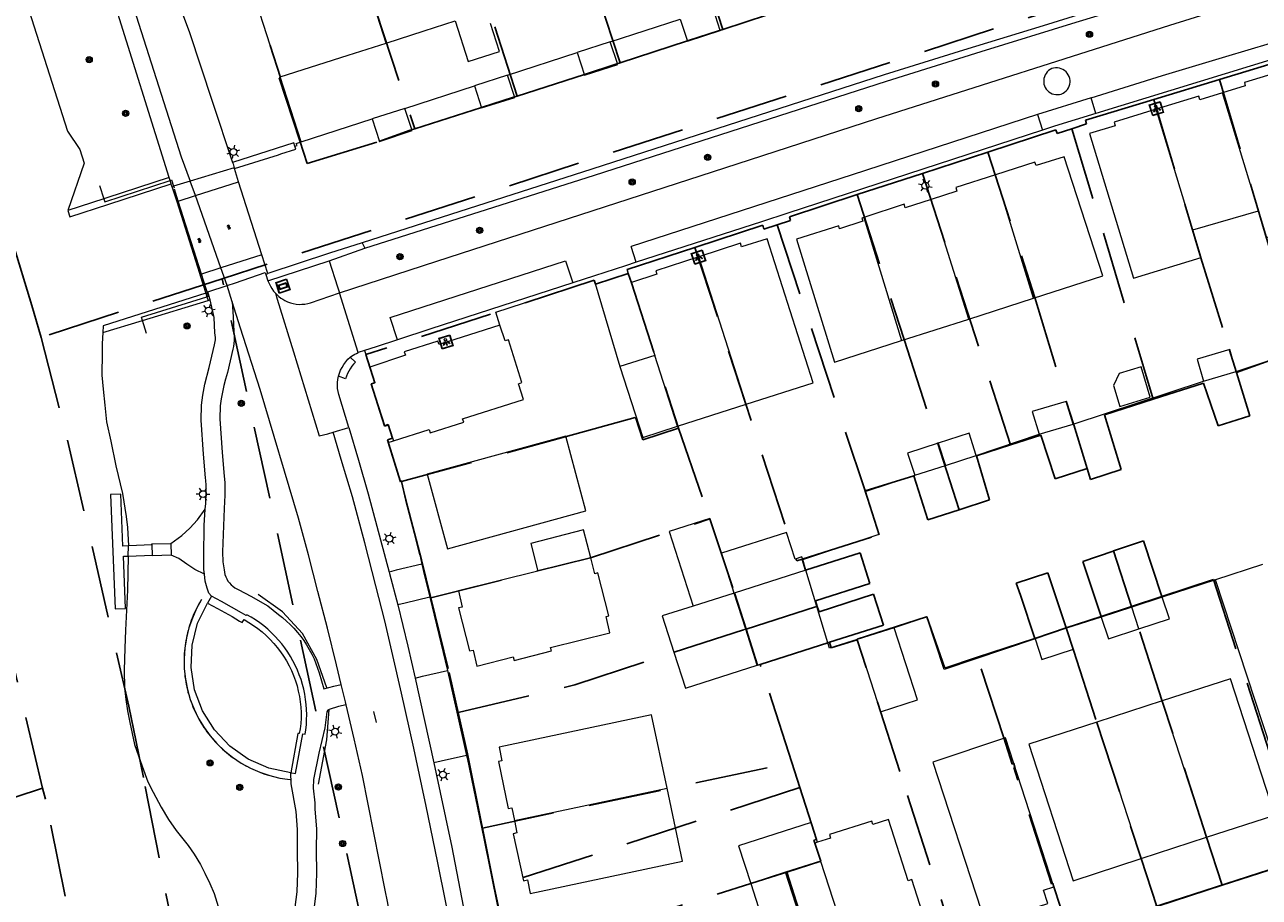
# Model space of a CAD drawing. Header units: metres. Extents: x 89872 to 94585, y 463299 to 469000.
# Tile 154 of 256: x 90883 to 90991, y 465749 to 465826. Entities that reach past the tile are written whole.
import ezdxf
from ezdxf.enums import TextEntityAlignment as Align

# ---------------------------------------------------------------- set-up
doc = ezdxf.new("R2010")
doc.units = ezdxf.units.M
doc.linetypes.add('HIDDEN', pattern=[9.525, 6.35, -3.175])
doc.layers.get('0').update_dxf_attribs({"linetype": 'CONTINUOUS'})
for name, color, linetype, lineweight in [('B-WE-BV-LEUNING-G', 251, 'CONTINUOUS', 13), ('B-WE-GK-BESCHOEIING_DAMWAND-G', 251, 'CONTINUOUS', 13), ('B-WE-GK-KADEMUUR-G', 251, 'CONTINUOUS', 13), ('B-WE-GR-BEPLANTING_CULTUUR-G', 251, 'CONTINUOUS', 13), ('B-WE-GR-BOOM-S', 251, 'CONTINUOUS', 13), ('B-WE-IE-TERREINAFSCHEIDING-G', 251, 'CONTINUOUS', 13), ('B-WE-IE-TERREINAFSCHEIDING_KUNSTMATIG_HEKWERK-G', 251, 'CONTINUOUS', 13), ('B-WE-IE-TERREINAFSCHEIDING_KUNSTMATIG_MUUR-G', 251, 'CONTINUOUS', 13), ('B-WE-KL-ET_LS_OV_LICHTMAST-S', 251, 'CONTINUOUS', 13), ('B-WE-KL-ET_LS_SR_ARMATUUR-G', 251, 'CONTINUOUS', 13), ('B-WE-KL-ET_LS_SR_BORD-S', 251, 'CONTINUOUS', 13), ('B-WE-KW-KUNSTWERK-GV', 251, 'CONTINUOUS', 13), ('B-WE-KW-KUNSTWERK_STEIGER-G', 251, 'CONTINUOUS', 13), ('B-WE-OG-TOPOGRAFIE_BEBOUWING-GV', 251, 'CONTINUOUS', 13), ('B-WE-OG-TOPOGRAFIE_BEBOUWING_LUIFEL-GV', 251, 'CONTINUOUS', 13), ('B-WE-OG-TOPOGRAFIE_HUISNUMMER-T25', 251, 'CONTINUOUS', 13), ('B-WE-OG-TOPOGRAFIE_STRAATNAAM-T18', 251, 'CONTINUOUS', 13), ('B-WE-OG-TOPOGRAFIE_WATER-GV', 251, 'CONTINUOUS', 13), ('B-WE-VH-VERHARDING-GV', 251, 'CONTINUOUS', 13), ('Percelen', 10, 'HIDDEN', 25), ('S_GBKN_SYMBOOL_GV_GROOT_1', 251, 'CONTINUOUS', 13)]:
    doc.layers.add(name, color=color, linetype=linetype, lineweight=lineweight)
doc.styles.get("Standard").update_dxf_attribs({"font": 'isocp.shx'})

# ---------------------------------------------------------------- blocks, each defined once
blk = doc.blocks.new('Q_LICHTMAST')
for points in [[(-0.26, 0.15), (-0.52, 0.3)], [(0, 0.3), (0, 0.6)], [(0.26, 0.15), (0.52, 0.3)], [(-0.26, -0.15), (-0.52, -0.3)], [(0, -0.3), (0, -0.6)], [(0.26, -0.15), (0.52, -0.3)]]:
    blk.add_lwpolyline(points)
blk.add_circle((0, 0), 0.3)
blk = doc.blocks.new('Q_STRAATNAAMBORD')
for points in [[(-0.5, 0.5), (0.5, 0.5), (0.5, -0.5), (-0.5, -0.5)], [(-0.37, 0.22), (0.36, 0.22), (0.36, -0.21), (-0.37, -0.21)]]:
    blk.add_lwpolyline(points, close=True)
for points in [[(-0.44, 0.46), (0.44, 0.46, -0.414214), (0.46, 0.44), (0.46, -0.44, -0.414214), (0.44, -0.46), (-0.44, -0.46, -0.414214), (-0.46, -0.44), (-0.46, 0.44), (-0.46, 0.44), (-0.46, 0.45), (-0.46, 0.45), (-0.46, 0.45), (-0.46, 0.45), (-0.46, 0.45), (-0.46, 0.45), (-0.46, 0.46), (-0.46, 0.46), (-0.46, 0.46), (-0.45, 0.46), (-0.45, 0.46), (-0.45, 0.46), (-0.45, 0.46), (-0.45, 0.46), (-0.45, 0.46), (-0.44, 0.46), (-0.44, 0.46)], [(-0.29, 0.16), (0.28, 0.16, -0.414214), (0.3, 0.14), (0.3, -0.13, -0.414214), (0.28, -0.16), (-0.29, -0.16, -0.414214), (-0.31, -0.13), (-0.31, 0.14), (-0.31, 0.14), (-0.31, 0.14), (-0.31, 0.14), (-0.31, 0.15), (-0.31, 0.15), (-0.31, 0.15), (-0.3, 0.15), (-0.3, 0.15), (-0.3, 0.15), (-0.3, 0.16), (-0.3, 0.16), (-0.3, 0.16), (-0.3, 0.16), (-0.29, 0.16), (-0.29, 0.16), (-0.29, 0.16), (-0.29, 0.16), (-0.29, 0.16)]]:
    blk.add_lwpolyline(points, format="xyb")
blk = doc.blocks.new('Q_LICHTPUNT')
for points in [[(-0.5, 0.5), (0.5, 0.5), (0.5, -0.5), (-0.5, -0.5)], [(-0.46, 0.46), (0.46, 0.46), (0.46, -0.46), (-0.46, -0.46)], [(-0.12, 0.08), (-0.08, 0.05), (-0.26, -0.23), (-0.3, -0.2)], [(-0.03, 0.03), (0.02, 0.03), (0.02, -0.3), (-0.03, -0.3)], [(0.08, 0.05), (0.12, 0.08), (0.29, -0.21), (0.25, -0.24)]]:
    blk.add_lwpolyline(points, close=True)
blk.add_circle((0, 0.21), 0.103)
blk = doc.blocks.new('Q_BOOM')
for radius in [0.27, 0.18, 0.09]:
    blk.add_circle((0, 0), radius)
blk = doc.blocks.new('S_GBKN_SYMBOOL_GV_GROOT')
for points in [[(-0.1875, 0.03125), (-0.09375, 0.09375)], [(-0.1875, -0.0625), (0.0625, 0.09375)], [(-0.1875, 0.09375), (0.125, -0.09375)], [(-0.1875, 0), (-0.03125, -0.09375)], [(-0.125, -0.09375), (0.1875, 0.09375)], [(-0.0625, 0.09375), (0.1875, -0.0625)], [(0.03125, -0.09375), (0.1875, 0)], [(0.09375, 0.09375), (0.1875, 0.03125)]]:
    blk.add_lwpolyline(points)

msp = doc.modelspace()

# ---------------------------------------------------------------- linework, layer by layer
at = {"layer": 'B-WE-BV-LEUNING-G'}
for p, q in [((90889.8, 465811.53), (90890.2, 465810.37)), ((90896.27, 465811.48), (90896.32, 465811.31)), ((90896.68, 465810.17), (90896.35, 465811.2)), ((90898.71, 465803.79), (90896.68, 465810.17)), ((90899.19, 465801.81), (90899.19, 465801.81)), ((90893.92, 465798.6), (90893.57, 465799.75))]:
    msp.add_line(p, q, dxfattribs=at)
for points in [[(90890.2, 465810.37), (90890.29, 465810.1), (90895.98, 465811.96)], [(90895.98, 465811.96), (90896.1, 465812.01), (90896.27, 465811.48)], [(90899.19, 465801.81), (90899.32, 465801.86), (90898.71, 465803.79)], [(90893.57, 465799.75), (90893.49, 465800.04), (90899.19, 465801.81)]]:
    msp.add_lwpolyline(points, dxfattribs=at)
at = {"layer": 'B-WE-GK-BESCHOEIING_DAMWAND-G'}
for p, q in [((90934.4, 465824.08), (90940.53, 465826.06)), ((90925.44, 465821.16), (90931.54, 465823.15)), ((90916.47, 465818.26), (90922.56, 465820.23)), ((90907.42, 465815.35), (90913.61, 465817.34))]:
    msp.add_line(p, q, dxfattribs=at)
at = {"layer": 'B-WE-GK-KADEMUUR-G'}
msp.add_lwpolyline([(91055.09, 465848.77), (91054.36, 465848.42), (91039.37, 465844.68), (91035.03, 465843.58), (91030.7, 465842.46), (91026.38, 465841.32), (91022.05, 465840.16), (91017.74, 465838.98), (91013.43, 465837.78), (91009.12, 465836.56), (91004.83, 465835.32), (91003.86, 465835.03), (91002.89, 465834.75), (91001.93, 465834.46), (91000.96, 465834.17), (91000, 465833.89), (90993.04, 465831.81), (90986.09, 465829.72), (90979.15, 465827.61), (90972.21, 465825.48), (90965.27, 465823.34), (90958.34, 465821.18), (90932.81, 465812.96), (90912.76, 465806.53)], dxfattribs=at)
at = {"layer": 'B-WE-GR-BEPLANTING_CULTUUR-G'}
for points in [[(90912.97, 465806.05), (90933.05, 465812.43), (90958.53, 465820.65), (90966.81, 465823.23), (90975.1, 465825.79), (90983.39, 465828.32), (90991.69, 465830.84), (91000, 465833.33), (91002.55, 465834.09), (91005.1, 465834.85), (91010.01, 465836.24), (91014.93, 465837.6), (91019.86, 465838.95), (91024.79, 465840.27), (91029.73, 465841.57), (91034.67, 465842.84), (91039.62, 465844.09), (91054.3, 465847.99), (91055.25, 465848.22)], [(90883.29, 465828.02), (90883.65, 465826.84), (90887.01, 465816.28), (90888.08, 465814.68), (90888.47, 465813.47), (90887.04, 465809.34)], [(90906.87, 465814.95), (90907.06, 465815.01), (90906.99, 465815.21), (90907.42, 465815.35)], [(90890.1, 465798.69), (90890.03, 465797.71), (90890.03, 465796.93), (90890, 465794.96), (90890.12, 465793.73), (90890.27, 465792.34), (90890.41, 465790.89), (90890.81, 465789.21), (90891.24, 465787.06), (90891.82, 465784.62), (90892.14, 465782.63), (90892.26, 465781.66), (90892.33, 465780.06)], [(90892.3, 465779.17), (90892.25, 465776.18), (90892.09, 465772.69), (90892.02, 465771.14), (90891.97, 465769.22), (90892, 465767.65), (90892.11, 465766.65), (90892.26, 465765.66), (90892.46, 465764.63), (90892.87, 465762.73), (90893.54, 465760.81), (90894.03, 465759.46), (90894.5, 465758.55), (90895.2, 465757.25), (90895.84, 465756.17), (90896.52, 465755.21), (90897.54, 465753.91), (90898.08, 465753.15), (90898.64, 465752.24), (90899.02, 465751.48), (90899.45, 465750.58), (90899.83, 465749.71), (90900.41, 465747.81)]]:
    msp.add_lwpolyline(points, dxfattribs=at)
at = {"layer": 'B-WE-IE-TERREINAFSCHEIDING-G'}
for p, q in [((90907.42, 465815.35), (90905.6, 465821.01)), ((90890.2, 465810.37), (90887.04, 465809.34)), ((90909.87, 465804.96), (90912.97, 465806.05)), ((90912.76, 465806.53), (90912.97, 465806.05)), ((90893.57, 465799.75), (90899.29, 465801.49)), ((90890.1, 465798.69), (90893.57, 465799.75)), ((90899.58, 465775.68), (90899.24, 465775.07)), ((90918.65, 465775.58), (90920.19, 465769.18))]:
    msp.add_line(p, q, dxfattribs=at)
for points in [[(90906.87, 465814.95), (90906.77, 465815.25), (90901.43, 465813.54)], [(90895.89, 465812.24), (90890.44, 465810.45), (90890.2, 465810.37)], [(90906.52, 465760.25), (90904.6, 465760.66), (90902.8, 465761.44), (90901.19, 465762.56), (90899.84, 465763.99), (90898.8, 465765.65), (90898.11, 465767.5), (90897.81, 465769.44), (90897.9, 465771.4), (90898.38, 465773.3), (90899.24, 465775.07)], [(90899.24, 465775.07), (90900.12, 465774.58), (90901.41, 465773.89), (90902.04, 465773.5), (90902.26, 465773.37), (90902.44, 465773.62), (90902.85, 465773.38), (90903.25, 465773.12), (90903.64, 465772.84), (90904.01, 465772.54), (90904.36, 465772.23), (90904.7, 465771.9), (90905.03, 465771.55), (90905.33, 465771.19), (90905.62, 465770.81), (90905.89, 465770.42), (90906.13, 465770.01), (90906.36, 465769.6), (90906.57, 465769.17), (90906.75, 465768.73), (90906.92, 465768.29), (90907.06, 465767.83), (90907.17, 465767.37), (90907.27, 465766.91), (90907.34, 465766.44), (90907.38, 465765.97), (90907.41, 465765.5), (90907.41, 465765.02), (90907.39, 465764.55), (90907.34, 465764.07), (90907.25, 465763.67), (90907.14, 465763.69), (90906.52, 465760.25)], [(90921.86, 465761.76), (90921.91, 465761.54), (90923.38, 465754.5), (90924.6, 465748.45)]]:
    msp.add_lwpolyline(points, dxfattribs=at)
at = {"layer": 'B-WE-IE-TERREINAFSCHEIDING_KUNSTMATIG_HEKWERK-G'}
for p, q in [((90898.28, 465774.59), (90897.92, 465773.76)), ((90898.73, 465775.39), (90898.28, 465774.59)), ((90897.92, 465773.76), (90897.62, 465772.9)), ((90897.62, 465772.9), (90897.4, 465772.02)), ((90897.4, 465772.02), (90897.26, 465771.13)), ((90897.26, 465771.13), (90897.2, 465770.22)), ((90897.2, 465770.22), (90897.21, 465769.31)), ((90897.21, 465769.31), (90897.31, 465768.41)), ((90897.31, 465768.41), (90897.49, 465767.52)), ((90897.49, 465767.52), (90897.74, 465766.65)), ((90897.74, 465766.65), (90898.07, 465765.8)), ((90898.07, 465765.8), (90898.47, 465764.99)), ((90898.47, 465764.99), (90898.94, 465764.21)), ((90898.94, 465764.21), (90899.47, 465763.48)), ((90899.47, 465763.48), (90900.07, 465762.79)), ((90900.07, 465762.79), (90900.73, 465762.17)), ((90900.73, 465762.17), (90901.44, 465761.6)), ((90901.44, 465761.6), (90902.19, 465761.1)), ((90902.19, 465761.1), (90902.99, 465760.66)), ((90902.99, 465760.66), (90903.82, 465760.29)), ((90903.82, 465760.29), (90904.68, 465760)), ((90904.68, 465760), (90905.56, 465759.79)), ((90905.56, 465759.79), (90906.46, 465759.65))]:
    msp.add_line(p, q, dxfattribs=at)
for points in [[(90909.65, 465767.66), (90908.8, 465770.14), (90907.53, 465772.4), (90905.78, 465774.3), (90903.66, 465775.8)], [(90908.93, 465759.26), (90909.65, 465763.11), (90909.86, 465765.77)]]:
    msp.add_lwpolyline(points, dxfattribs=at)
for major_axis, start_param, end_param in [((10.37, 0), 2.678932, 2.76651), ((10.37, 0), 2.591353, 2.678932), ((10.37, 0), 2.76651, 2.854089), ((10.37, 0), 2.854089, 2.941667), ((10.37, 0), 2.941667, 3.029246), ((10.37, 0), 3.116824, 3.204402), ((10.37, 0), 3.029246, 3.116824), ((10.37, 0), 3.204402, 3.291981), ((10.37, 0), 3.291981, 3.379559), ((10.37, 0), 3.379559, 3.467138), ((10.37, 0), 3.467138, 3.554716), ((10.37, 0), 3.554716, 3.642295), ((10.37, 0), 3.642295, 3.729873), ((10.37, 0), 3.729873, 3.817451), ((10.37, 0), 3.817451, 3.90503), ((10.37, 0), 3.90503, 3.992608), ((0, 10.37), 2.421812, 2.50939), ((10.37, 0), 4.080187, 4.167765), ((10.37, 0), 4.167765, 4.255343), ((10.37, 0), 4.255343, 4.342922), ((10.37, 0), 4.342922, 4.4305), ((10.37, 0), 4.4305, 4.518079), ((10.37, 0), 4.518079, 4.605657)]:
    msp.add_ellipse((90907.56, 465769.96), major_axis=major_axis, ratio=1, start_param=start_param, end_param=end_param, dxfattribs=at)
at = {"layer": 'B-WE-IE-TERREINAFSCHEIDING_KUNSTMATIG_MUUR-G'}
msp.add_lwpolyline([(90924.78, 465799.32), (90924.41, 465800.48), (90933.02, 465803.27), (90935.25, 465795.72)], dxfattribs=at)
at = {"layer": 'B-WE-KW-KUNSTWERK-GV'}
for p, q in [((90934.4, 465824.08), (90931.54, 465823.15)), ((90925.44, 465821.16), (90922.56, 465820.23)), ((90916.47, 465818.26), (90913.61, 465817.34)), ((90901.58, 465813.06), (90897.73, 465811.92)), ((90901.6, 465813.01), (90901.58, 465813.06)), ((90901.96, 465811.86), (90901.6, 465813.01)), ((90896.27, 465811.48), (90896.14, 465811.45)), ((90896.14, 465811.45), (90896.56, 465810.14)), ((90897.73, 465811.92), (90896.27, 465811.48)), ((90898.18, 465810.65), (90901.96, 465811.86)), ((90903.98, 465805.46), (90901.96, 465811.86)), ((90896.56, 465810.14), (90896.68, 465810.17)), ((90896.56, 465810.14), (90899.09, 465802.12)), ((90896.68, 465810.17), (90898.18, 465810.65)), ((90903.98, 465805.46), (90900.42, 465804.33)), ((90904.51, 465803.83), (90903.98, 465805.46)), ((90900.42, 465804.33), (90898.71, 465803.79)), ((90901.68, 465803.04), (90904.29, 465803.92)), ((90904.29, 465803.92), (90904.34, 465803.77)), ((90904.34, 465803.77), (90904.51, 465803.83)), ((90900.96, 465802.8), (90901.68, 465803.04)), ((90899.09, 465802.12), (90899.19, 465801.81)), ((90899.09, 465802.12), (90899.19, 465801.81)), ((90899.19, 465801.81), (90899.29, 465801.49)), ((90899.19, 465801.81), (90899.29, 465801.49)), ((90899.29, 465801.49), (90899.47, 465801.55)), ((90894.44, 465779.26), (90894.4, 465780.15))]:
    msp.add_line(p, q, dxfattribs=at)
for points in [[(90898.71, 465803.79), (90898.58, 465803.75), (90899.09, 465802.12)], [(90899.47, 465801.55), (90899.45, 465801.64), (90899.27, 465802.23), (90900.96, 465802.8)]]:
    msp.add_lwpolyline(points, dxfattribs=at)
at = {"layer": 'B-WE-KW-KUNSTWERK_STEIGER-G'}
for p, q in [((90894.4, 465780.15), (90892.33, 465780.06)), ((90892.3, 465779.17), (90894.44, 465779.26))]:
    msp.add_line(p, q, dxfattribs=at)
for points in [[(90940.53, 465826.06), (90941.15, 465824.12), (90944.02, 465825.05), (90943.41, 465826.99)], [(90931.54, 465823.15), (90932.18, 465821.17), (90935.08, 465822.09), (90934.4, 465824.08)], [(90922.56, 465820.23), (90923.17, 465818.31), (90926.08, 465819.2), (90925.44, 465821.16)], [(90913.61, 465817.34), (90914.25, 465815.36), (90917.11, 465816.33), (90916.47, 465818.26)], [(90892.33, 465780.06), (90891.85, 465780.04), (90891.66, 465784.58), (90890.77, 465784.55), (90891.17, 465774.56), (90892.07, 465774.6)], [(90892.07, 465774.6), (90891.9, 465779.15), (90892.3, 465779.17)]]:
    msp.add_lwpolyline(points, dxfattribs=at)
at = {"layer": 'B-WE-OG-TOPOGRAFIE_BEBOUWING-GV'}
for p, q in [((90914.86, 465823.97), (90913.08, 465829.48)), ((90991.04, 465809.31), (90987.9, 465819.61)), ((90985.29, 465807.65), (90982.09, 465818.18)), ((90971.37, 465801.68), (90968.05, 465812.45)), ((90965.73, 465799.87), (90962.44, 465810.3)), ((90985.29, 465807.65), (90991.04, 465809.31)), ((90956.55, 465808.74), (90959.86, 465797.98)), ((90946.29, 465792.42), (90942.16, 465805.3)), ((90965.73, 465799.87), (90971.37, 465801.68)), ((90959.86, 465797.98), (90965.73, 465799.87)), ((90938.31, 465796.68), (90935.25, 465795.72)), ((90940.3, 465790.5), (90938.31, 465796.68)), ((90986.24, 465794.43), (90989.09, 465795.29)), ((90940.3, 465790.5), (90946.29, 465792.42)), ((90971.88, 465789.81), (90974.85, 465790.68)), ((90930.54, 465789.65), (90918.44, 465786.33)), ((90963.06, 465789.03), (90963.69, 465787.09)), ((90963.69, 465787.09), (90966.37, 465787.95)), ((90961.01, 465786.23), (90963.69, 465787.09)), ((90932.71, 465779.02), (90928.08, 465777.86)), ((90952.47, 465774.77), (90951.51, 465777.94)), ((90946.25, 465772.78), (90945.24, 465775.94)), ((90982.62, 465775.59), (90979.97, 465774.72)), ((90952.47, 465774.77), (90946.25, 465772.78)), ((90953.43, 465771.6), (90952.47, 465774.77)), ((90979.97, 465774.72), (90977.29, 465773.84)), ((90980.59, 465772.82), (90979.97, 465774.72)), ((90946.25, 465772.78), (90939.98, 465770.78)), ((90947.26, 465769.63), (90946.25, 465772.78)), ((90959.22, 465772.91), (90955.99, 465771.88)), ((90974.26, 465772.86), (90971.52, 465771.95)), ((90947.26, 465769.63), (90953.43, 465771.6)), ((90982.62, 465766.52), (90976.91, 465764.67)), ((90986.5, 465754.62), (90982.62, 465766.52)), ((90976.91, 465764.67), (90980.79, 465752.76)), ((90926.05, 465756.09), (90939.39, 465758.91)), ((90980.79, 465752.76), (90986.5, 465754.62)), ((90952.79, 465752.54), (90949.73, 465751.56)), ((90952.79, 465752.54), (90954.8, 465746.33)), ((90949.73, 465751.56), (90946.69, 465750.57)), ((90951.74, 465745.35), (90949.73, 465751.56))]:
    msp.add_line(p, q, dxfattribs=at)
for points in [[(90901.93, 465832.41), (90902.3, 465831.23), (90905.6, 465821.01)], [(90914.86, 465823.97), (90918.16, 465825.03), (90920.88, 465825.91)], [(90905.6, 465821.01), (90911.52, 465822.9), (90914.86, 465823.97)], [(90991.04, 465809.31), (90991.74, 465807), (90997.71, 465808.83), (90993.82, 465821.75), (90989.8, 465820.53), (90989.88, 465820.22), (90987.9, 465819.61)], [(90987.9, 465819.61), (90985.92, 465819.01), (90985.82, 465819.32), (90982.09, 465818.18)], [(90982.09, 465818.18), (90978.43, 465817.06), (90978.51, 465816.75), (90976.26, 465816.06), (90980.11, 465803.43), (90986.02, 465805.24), (90985.29, 465807.65)], [(90971.37, 465801.68), (90977.44, 465803.64), (90974.06, 465814.02), (90971.6, 465813.26), (90971.5, 465813.56), (90968.05, 465812.45)], [(90968.05, 465812.45), (90964.6, 465811.34), (90964.69, 465811.03), (90962.44, 465810.3)], [(90962.44, 465810.3), (90960.18, 465809.57), (90960.08, 465809.89), (90956.55, 465808.74)], [(90956.55, 465808.74), (90956.39, 465808.69), (90956.47, 465808.4), (90954.45, 465807.73), (90954.37, 465808.01), (90950.68, 465806.85), (90953.99, 465796.09), (90959.86, 465797.98)], [(90946.29, 465792.42), (90952.15, 465794.31), (90948.11, 465806.87), (90945.88, 465806.17), (90945.78, 465806.48), (90942.16, 465805.3)], [(90942.16, 465805.3), (90938.4, 465804.09), (90938.48, 465803.78), (90936.27, 465803.05), (90938.31, 465796.68)], [(90924.78, 465799.32), (90919.46, 465797.63), (90919.35, 465797.93), (90916.43, 465797), (90916.53, 465796.7), (90913.42, 465795.67)], [(90915.48, 465789.24), (90918.6, 465790.23), (90918.7, 465789.92), (90921.62, 465790.85), (90921.51, 465791.16), (90926.84, 465792.85), (90926.39, 465794.22), (90926.7, 465794.32), (90925.54, 465798.05), (90925.23, 465797.95), (90924.78, 465799.32)], [(90989.09, 465795.29), (90988.52, 465797.2), (90985.67, 465796.35), (90986.24, 465794.43)], [(90913.42, 465795.67), (90913.86, 465794.3), (90913.72, 465794.26), (90913.55, 465794.2), (90914.73, 465790.52), (90915.03, 465790.61), (90915.48, 465789.24)], [(90935.25, 465795.72), (90937.25, 465789.52), (90940.3, 465790.5)], [(90978.37, 465794.06), (90978.92, 465792.24), (90981.58, 465793.05), (90980.77, 465795.7), (90978.86, 465795.12), (90978.37, 465794.06)], [(90974.85, 465790.68), (90974.22, 465792.67), (90971.25, 465791.79), (90971.88, 465789.81)], [(90918.44, 465786.33), (90920.21, 465779.81), (90932.28, 465783.11), (90930.54, 465789.65)], [(90966.37, 465787.95), (90965.75, 465789.89), (90963.06, 465789.03)], [(90963.06, 465789.03), (90960.39, 465788.16), (90961.01, 465786.23)], [(90932.71, 465779.02), (90932.08, 465781.45), (90927.49, 465780.27), (90928.08, 465777.86)], [(90928.08, 465777.86), (90921.15, 465776.13), (90921.48, 465774.72), (90921.17, 465774.64), (90922.12, 465770.89), (90922.43, 465770.96), (90922.76, 465769.57), (90925.94, 465770.36), (90926.03, 465770.06), (90929.28, 465770.89), (90929.2, 465771.19), (90934.38, 465772.48), (90934.06, 465773.9), (90934.29, 465773.96), (90933.34, 465777.7), (90933.06, 465777.63), (90932.71, 465779.02)], [(90980.59, 465772.82), (90983.26, 465773.7), (90982.62, 465775.59)], [(90941.65, 465774.8), (90938.96, 465773.94), (90939.98, 465770.78)], [(90977.29, 465773.84), (90977.93, 465771.95), (90980.59, 465772.82)], [(90955.99, 465771.88), (90958.03, 465765.56), (90961.26, 465766.62), (90959.22, 465772.91)], [(90971.52, 465771.95), (90972.12, 465770.15), (90974.86, 465771.05), (90974.26, 465772.86)], [(90939.98, 465770.78), (90940.99, 465767.63), (90947.26, 465769.63)], [(90986.5, 465754.62), (90992.46, 465756.56), (90988.59, 465768.45), (90982.62, 465766.52)], [(90939.39, 465758.91), (90938.03, 465765.31), (90924.7, 465762.49), (90924.96, 465761.29), (90924.65, 465761.22), (90925.5, 465757.13), (90925.83, 465757.2), (90926.05, 465756.09)], [(90976.91, 465764.67), (90970.97, 465762.74), (90974.85, 465750.82), (90980.79, 465752.76)], [(90962.6, 465761.16), (90966.8, 465748.25), (90967.72, 465748.5), (90968.1, 465747.38), (90972.64, 465748.84), (90972.25, 465749.99), (90973.15, 465750.28), (90968.92, 465763.29), (90962.6, 465761.16)], [(90926.05, 465756.09), (90926.27, 465754.99), (90925.93, 465754.92), (90926.85, 465750.82), (90927.18, 465750.89), (90927.43, 465749.7), (90940.74, 465752.52), (90939.39, 465758.91)], [(90954.8, 465746.33), (90955.96, 465742.75), (90957.33, 465743.18), (90957.44, 465742.87), (90961.11, 465744.05), (90961.02, 465744.36), (90962.39, 465744.81), (90961.4, 465747.92), (90961.7, 465748.03), (90960.75, 465750.92), (90960.43, 465750.82), (90958.73, 465756.16), (90957.36, 465755.72), (90957.26, 465756.03), (90953.56, 465754.86), (90953.66, 465754.54), (90952.52, 465754.18)], [(90952.52, 465754.18), (90951.96, 465755.91), (90945.63, 465753.87), (90946.69, 465750.57)], [(90952.52, 465754.18), (90952.29, 465754.1), (90952.79, 465752.54)], [(90946.69, 465750.57), (90948.67, 465744.38), (90951.74, 465745.35)]]:
    msp.add_lwpolyline(points, dxfattribs=at)
at = {"layer": 'B-WE-OG-TOPOGRAFIE_BEBOUWING_LUIFEL-GV'}
for p, q in [((90945.24, 465775.94), (90944.13, 465779.41)), ((90951.51, 465777.94), (90951.23, 465778.87)), ((90951.51, 465777.94), (90945.24, 465775.94)), ((90945.24, 465775.94), (90941.65, 465774.8))]:
    msp.add_line(p, q, dxfattribs=at)
for points in [[(90920.88, 465825.91), (90922.02, 465822.35), (90924.73, 465823.23), (90923.96, 465825.66)], [(90944.13, 465779.41), (90943.1, 465782.46), (90939.57, 465781.32), (90941.65, 465774.8)], [(90951.23, 465778.87), (90951.14, 465779.1), (90950.56, 465778.91), (90949.82, 465781.22), (90944.13, 465779.41)]]:
    msp.add_lwpolyline(points, dxfattribs=at)
at = {"layer": 'B-WE-OG-TOPOGRAFIE_STRAATNAAM-T18'}
msp.add_line((90913.74, 465765.6), (90913.97, 465764.63), dxfattribs=at)
at = {"layer": 'B-WE-OG-TOPOGRAFIE_WATER-GV'}
for p, q in [((90896.14, 465811.45), (90896.07, 465811.66)), ((90887.04, 465809.34), (90887.22, 465808.79)), ((90899.09, 465802.12), (90890.13, 465799.28)), ((90890.13, 465799.28), (90890.1, 465798.69)), ((90892.3, 465779.17), (90892.33, 465780.06))]:
    msp.add_line(p, q, dxfattribs=at)
for points in [[(90901.6, 465813.01), (90905.44, 465814.22), (90905.66, 465814.29), (90906.95, 465814.7), (90906.87, 465814.95)], [(90887.22, 465808.79), (90890.63, 465809.89), (90896.07, 465811.66)], [(90912.76, 465806.53), (90909.89, 465805.61), (90904.51, 465803.83)]]:
    msp.add_lwpolyline(points, dxfattribs=at)
at = {"layer": 'B-WE-VH-VERHARDING-GV'}
for p, q in [((90895.89, 465812.24), (90890.33, 465830.03)), ((90992.49, 465822.62), (90976.83, 465817.81)), ((90976.41, 465819.19), (90971.73, 465817.74)), ((90976.83, 465817.81), (90976.41, 465819.19)), ((90971.73, 465817.74), (90972.17, 465816.36)), ((90895.98, 465811.96), (90895.89, 465812.24)), ((90896.07, 465811.66), (90895.98, 465811.96)), ((90898.18, 465810.65), (90897.73, 465811.92)), ((90900.42, 465804.33), (90898.18, 465810.65)), ((90936.68, 465804.82), (90936.23, 465806.19)), ((90904.52, 465803.21), (90909.87, 465804.96)), ((90900.96, 465802.8), (90900.42, 465804.33)), ((90904.34, 465803.77), (90904.52, 465803.21)), ((90901.41, 465801.36), (90900.96, 465802.8)), ((90912.41, 465796.94), (90910.78, 465802.16)), ((90912.96, 465797.13), (90912.41, 465796.94)), ((90912.96, 465797.13), (90913.42, 465795.67)), ((90989.09, 465795.29), (90992.05, 465796.27)), ((90974.85, 465790.68), (90986.24, 465794.43)), ((90908.98, 465789.68), (90909.74, 465789.84)), ((90909.74, 465789.84), (90910.22, 465789.99)), ((90910.22, 465789.99), (90911.58, 465790.39)), ((90966.37, 465787.95), (90971.88, 465789.81)), ((90896.03, 465780.27), (90896.07, 465779.26)), ((90917.78, 465779.28), (90917.97, 465778.46)), ((90991.39, 465778.42), (90987.28, 465777.09)), ((90987.28, 465777.09), (90982.62, 465775.59)), ((90994.8, 465754.14), (90987.28, 465777.09)), ((90977.29, 465773.84), (90974.26, 465772.86)), ((90917.37, 465768.52), (90919.02, 465761.11))]:
    msp.add_line(p, q, dxfattribs=at)
for points in [[(90910.78, 465802.16), (90919.27, 465804.92), (90944.43, 465813.08), (90957.69, 465817.39), (90983.3, 465825.53), (90986.84, 465826.62), (90990, 465827.57), (90994.84, 465829.04), (91000.92, 465830.79), (91006.92, 465832.5), (91016.99, 465835.38), (91020.83, 465836.48), (91032.63, 465839.6), (91036.48, 465840.63), (91040.81, 465841.74), (91054.82, 465845.29), (91058.74, 465846.04)], [(90891.7, 465830.48), (90896.95, 465814.04), (90897.73, 465811.92)], [(90895.49, 465830.77), (90897.66, 465824.89), (90899.65, 465818.88), (90901.43, 465813.54)], [(90976.41, 465819.19), (90982.65, 465821.13), (90988.19, 465822.8), (90992.08, 465823.95)], [(90972.98, 465821.74), (90972.83, 465821.66), (90972.7, 465821.57), (90972.58, 465821.45), (90972.48, 465821.32), (90972.39, 465821.18), (90972.33, 465821.03), (90972.29, 465820.87), (90972.27, 465820.71), (90972.27, 465820.55), (90972.29, 465820.39), (90972.34, 465820.23), (90972.41, 465820.08), (90972.5, 465819.94), (90972.6, 465819.82), (90972.72, 465819.71), (90972.86, 465819.62), (90973.01, 465819.54), (90973.16, 465819.49), (90973.32, 465819.46), (90973.49, 465819.46), (90973.65, 465819.47), (90973.81, 465819.51), (90973.96, 465819.58), (90974.1, 465819.67), (90974.23, 465819.78), (90974.34, 465819.91), (90974.43, 465820.06), (90974.5, 465820.21), (90974.54, 465820.37), (90974.57, 465820.54), (90974.57, 465820.71), (90974.54, 465820.87), (90974.49, 465821.04), (90974.42, 465821.19), (90974.33, 465821.33), (90974.22, 465821.46), (90974.1, 465821.57), (90973.95, 465821.66), (90973.8, 465821.73), (90973.64, 465821.78), (90973.47, 465821.8), (90973.3, 465821.81), (90973.14, 465821.78), (90972.98, 465821.74)], [(90971.73, 465817.74), (90955.53, 465812.46), (90936.23, 465806.19)], [(90976.83, 465817.81), (90973.2, 465816.7), (90972.17, 465816.36)], [(90972.17, 465816.36), (90949.92, 465809.12), (90947.63, 465808.37), (90936.68, 465804.82)], [(90901.43, 465813.54), (90901.47, 465813.41), (90901.58, 465813.06)], [(90909.87, 465804.96), (90910.61, 465802.67), (90910.78, 465802.16)], [(90915.83, 465798.06), (90915.2, 465800.01), (90930.52, 465804.96), (90931.15, 465803.02)], [(90936.68, 465804.82), (90935.75, 465804.52), (90933.05, 465803.64), (90931.15, 465803.02)], [(90904.52, 465803.21), (90904.62, 465802.97), (90904.73, 465802.74), (90904.86, 465802.52), (90905.01, 465802.31), (90905.17, 465802.12)], [(90931.15, 465803.02), (90918.75, 465799), (90915.83, 465798.06)], [(90899.05, 465783.27), (90899.09, 465783.75), (90899.1, 465784.02), (90899.12, 465784.44), (90899.12, 465784.8), (90899.12, 465785.36), (90899.1, 465785.76), (90899.08, 465785.99), (90898.88, 465788.06), (90898.68, 465791.03), (90898.72, 465792.36), (90898.83, 465793.22), (90899.02, 465794.19), (90899.4, 465795.63), (90899.86, 465797.61), (90899.93, 465798.06), (90899.93, 465798.25), (90899.92, 465798.46), (90899.89, 465798.67), (90899.83, 465799.99), (90899.47, 465801.55)], [(90905.17, 465802.12), (90905.32, 465801.97), (90905.48, 465801.83), (90905.65, 465801.7), (90905.82, 465801.59), (90906.01, 465801.49), (90906.24, 465801.38), (90906.48, 465801.29), (90906.73, 465801.22), (90906.98, 465801.18), (90907.24, 465801.15), (90907.49, 465801.16), (90907.75, 465801.18), (90908, 465801.22), (90908.25, 465801.29), (90910.78, 465802.16)], [(90905.17, 465802.12), (90905.33, 465801.59), (90906.76, 465796.99), (90908.98, 465789.68)], [(90901.41, 465801.36), (90901.47, 465800.06), (90901.53, 465798.74), (90901.56, 465798.49), (90901.57, 465798.24), (90901.57, 465797.98), (90901.55, 465797.73), (90901.51, 465797.48), (90901.46, 465797.24), (90900.98, 465795.2), (90900.82, 465794.63), (90900.67, 465794.05), (90900.55, 465793.47), (90900.44, 465792.89), (90900.36, 465792.3), (90900.32, 465791.14), (90900.52, 465788.21), (90900.71, 465786.14), (90900.75, 465785.59), (90900.76, 465785.03), (90900.76, 465784.48), (90900.74, 465783.92), (90900.7, 465783.31), (90900.56, 465779.54), (90900.59, 465778.67), (90900.7, 465777.97), (90900.72, 465777.76), (90900.77, 465777.56), (90900.84, 465777.36), (90900.93, 465777.17), (90901.03, 465776.99), (90901.16, 465776.83), (90901.3, 465776.67), (90901.45, 465776.53), (90901.62, 465776.41), (90901.8, 465776.31), (90901.99, 465776.23), (90903.04, 465775.66), (90904.5, 465774.82), (90905.44, 465774.08), (90905.8, 465773.8)], [(90910.92, 465767.95), (90910.5, 465769.66), (90909.71, 465772.88), (90908.89, 465776.08), (90908.05, 465779.28), (90907.19, 465782.48), (90903.83, 465793.72), (90902.13, 465799.08), (90901.41, 465801.36)], [(90915.83, 465798.06), (90913.96, 465797.45), (90912.96, 465797.13)], [(90910.67, 465794.87), (90910.76, 465795.14), (90910.87, 465795.4), (90911, 465795.65), (90911.15, 465795.9), (90911.31, 465796.13), (90911.49, 465796.35), (90911.7, 465796.55)], [(90911.7, 465796.55), (90912.17, 465796.11), (90912, 465795.93), (90911.85, 465795.74), (90911.7, 465795.53), (90911.58, 465795.32), (90911.47, 465795.1), (90911.37, 465794.87), (90911.29, 465794.64), (90910.67, 465794.87)], [(90911.7, 465796.55), (90911.83, 465796.64), (90911.97, 465796.72), (90912.12, 465796.8), (90912.26, 465796.87), (90912.41, 465796.94)], [(90911.58, 465790.39), (90910.72, 465793.27), (90910.65, 465793.53), (90910.61, 465793.79), (90910.59, 465794.06), (90910.59, 465794.33), (90910.62, 465794.6), (90910.67, 465794.87)], [(90921.93, 465735.36), (90922.43, 465735.4), (90921.76, 465739.56), (90920.71, 465745.6), (90920.1, 465748.77), (90919.33, 465752.53), (90918.34, 465757.32), (90917.97, 465759.11), (90917.27, 465762.39), (90916.19, 465767.2), (90915.42, 465770.49), (90914.72, 465773.51), (90913.94, 465776.56), (90912.97, 465780.33), (90911.9, 465784.35), (90910.93, 465787.6), (90910.22, 465789.99)], [(90911.58, 465790.39), (90912.43, 465787.53), (90913.26, 465784.6), (90915.1, 465777.77)], [(90917.78, 465779.28), (90916.18, 465785.74), (90916.07, 465785.72), (90915.02, 465789.1), (90915.48, 465789.24)], [(90951.23, 465778.87), (90957.89, 465781.09), (90956.68, 465784.82), (90961.01, 465786.23)], [(90896.03, 465780.27), (90897, 465780.96), (90897.69, 465781.6), (90898.37, 465782.34), (90899.05, 465783.27)], [(90898.97, 465777.58), (90898.91, 465778.01), (90898.91, 465779.15), (90898.95, 465781.83), (90899.05, 465783.27)], [(90894.4, 465780.15), (90894.39, 465780.23), (90896.03, 465780.27)], [(90896.07, 465779.26), (90894.45, 465779.2), (90894.44, 465779.26)], [(90898.97, 465777.58), (90898.14, 465777.99), (90897.44, 465778.45), (90896.74, 465778.95), (90896.07, 465779.26)], [(90917.97, 465778.46), (90915.72, 465777.94), (90915.1, 465777.77)], [(90915.1, 465777.77), (90915.14, 465777.64), (90915.87, 465774.9)], [(90917.97, 465778.46), (90918.2, 465777.45), (90918.65, 465775.58)], [(90899.58, 465775.68), (90899.37, 465775.93), (90899.2, 465776.36), (90899.05, 465776.99), (90898.97, 465777.58)], [(90906.52, 465760.25), (90906.62, 465760.23), (90906.92, 465760.18), (90907.57, 465763.66), (90907.76, 465763.63), (90907.83, 465764), (90907.88, 465764.44), (90907.9, 465764.88), (90907.91, 465765.33), (90907.9, 465765.78), (90907.86, 465766.22), (90907.81, 465766.66), (90907.74, 465767.1), (90907.65, 465767.54), (90907.54, 465767.97), (90907.41, 465768.4), (90907.26, 465768.81), (90907.09, 465769.22), (90906.91, 465769.63), (90906.7, 465770.02), (90906.48, 465770.41), (90906.25, 465770.78), (90905.99, 465771.15), (90905.72, 465771.5), (90905.44, 465771.84), (90905.14, 465772.16), (90904.82, 465772.48), (90904.5, 465772.78), (90904.16, 465773.07), (90903.81, 465773.34), (90903.44, 465773.59), (90903.07, 465773.83), (90902.69, 465774.05), (90902.62, 465773.97), (90902.21, 465774.22), (90901.33, 465774.71), (90900.46, 465775.19), (90899.58, 465775.68)], [(90918.65, 465775.58), (90916.5, 465775.06), (90915.87, 465774.9)], [(90915.87, 465774.9), (90916.73, 465771.3), (90917.37, 465768.52)], [(90905.8, 465773.8), (90906.14, 465773.5), (90906.47, 465773.19), (90906.79, 465772.86), (90907.09, 465772.51), (90907.38, 465772.16), (90907.65, 465771.79), (90907.9, 465771.41), (90908.13, 465771.01), (90908.35, 465770.61), (90908.55, 465770.2), (90909, 465768.97), (90909.39, 465767.58), (90910.27, 465767.81), (90910.92, 465767.95)], [(90971.52, 465771.95), (90963.57, 465769.27), (90962.06, 465773.85), (90959.22, 465772.91)], [(90955.99, 465771.88), (90953.57, 465771.13), (90953.43, 465771.6)], [(90917.37, 465768.52), (90918.01, 465768.68), (90920.19, 465769.18)], [(90920.19, 465769.18), (90920.23, 465769.02), (90921.02, 465765.53), (90921.86, 465761.76)], [(90911.34, 465766.17), (90911.28, 465766.45), (90910.92, 465767.95)], [(90911.34, 465766.17), (90910.68, 465766.04), (90909.86, 465765.77)], [(90918.24, 465729.56), (90918.18, 465730.02), (90917.69, 465733.19), (90917.19, 465736.36), (90916.66, 465739.53), (90916.11, 465742.69), (90915.54, 465745.85), (90914.95, 465749.01), (90914.75, 465750), (90912.77, 465760), (90912.04, 465763.22), (90911.34, 465766.17)], [(90909.86, 465765.77), (90909.76, 465765.7), (90909.65, 465765.56), (90909.49, 465764.17), (90908.96, 465761.97), (90908.51, 465759.67), (90908.47, 465758.89), (90908.62, 465757.61), (90908.62, 465757.09), (90908.75, 465755.31), (90908.73, 465753.48), (90908.76, 465751.48), (90908.7, 465749.73), (90908.52, 465748.32)], [(90921.86, 465761.76), (90919.66, 465761.26), (90919.02, 465761.11)], [(90919.02, 465761.11), (90920.57, 465753.75), (90921.73, 465747.85)], [(90906.68, 465747.05), (90906.89, 465748.52), (90907.06, 465749.86), (90907.12, 465751.5), (90907.09, 465753.45), (90907.09, 465753.5), (90907.11, 465755.28), (90906.99, 465756.88), (90906.56, 465759.27), (90906.55, 465759.34), (90906.52, 465760.25)], [(90929.12, 465731.78), (90929.91, 465731.76), (90930.33, 465731.79), (90949.36, 465738.01), (90957.17, 465740.56), (90964.79, 465743.02), (90968.54, 465744.24), (90994.76, 465752.7)]]:
    msp.add_lwpolyline(points, dxfattribs=at)
at = {"layer": 'Percelen'}
for p, q in [((91058.52, 465854.53), (90900.52, 465803.39)), ((90938.02, 465844.53), (90944.25, 465825.14)), ((90935.27, 465822.23), (90929.01, 465841.62)), ((90926.28, 465819.33), (90920.03, 465838.71)), ((90910.99, 465835.78), (90917.34, 465816.48)), ((90987.61, 465820.78), (90981.88, 465819.04)), ((90974.74, 465816.48), (90981.84, 465792.86)), ((90967.4, 465814.45), (90961.69, 465812.59)), ((90961.69, 465812.59), (90955.98, 465810.73)), ((90961.69, 465812.59), (90969.37, 465788.88)), ((90948.99, 465808.09), (90956.67, 465784.86)), ((90900.52, 465803.39), (90884.71, 465798.27)), ((90940.38, 465790.34), (90943.11, 465782.41)), ((90979.95, 465774.77), (90978.38, 465779.62)), ((90982.6, 465775.64), (90979.95, 465774.77)), ((90946.28, 465772.79), (90952.49, 465774.78)), ((90979.95, 465774.77), (90977.29, 465773.89)), ((90974.24, 465772.89), (90977.29, 465773.89)), ((90971.51, 465771.98), (90974.24, 465772.89)), ((90966.49, 465770.33), (90971.51, 465771.98)), ((90923.26, 465755.42), (90950.27, 465761.14)), ((90950.97, 465758.96), (90950.27, 465761.14)), ((90950.97, 465758.96), (90924.29, 465750.28)), ((90923.26, 465755.42), (90924.29, 465750.28)), ((90949.83, 465751.57), (90953.72, 465739.44)), ((90982.15, 465748.57), (90987.87, 465750.42))]:
    msp.add_line(p, q, dxfattribs=at)
for points in [[(90844.26, 465943.94), (90847.68, 465931.76), (90847.72, 465931.61), (90851.51, 465917.76), (90851.78, 465916.78), (90851.86, 465916.49), (90853.8, 465908.74), (90853.87, 465908.46), (90857.98, 465890.27), (90859.76, 465881.47), (90862.33, 465871.91), (90863.03, 465867.74), (90863.69, 465863.77), (90865.37, 465857.96), (90867.81, 465851.71), (90869.35, 465847.83), (90872.03, 465840.25), (90873.58, 465834.57), (90876.6, 465825.5), (90878.67, 465818.22), (90880.26, 465813), (90882.17, 465806.71), (90883.9, 465801.06), (90884.71, 465798.27)], [(90910.99, 465835.78), (90901.8, 465832.81), (90905.62, 465820.97), (90905.49, 465820.93), (90907.31, 465815.42), (90907.96, 465813.44), (90914.2, 465815.38), (90916.95, 465816.36), (90917.34, 465816.48)], [(90944.25, 465825.14), (90950.09, 465827.06), (90952.94, 465827.96), (90953.3, 465828.08)], [(90935.27, 465822.23), (90941.15, 465824.15), (90943.97, 465825.05), (90944.25, 465825.14)], [(90926.28, 465819.33), (90932.18, 465821.22), (90934.98, 465822.14), (90935.27, 465822.23)], [(90994.91, 465822.63), (90993.66, 465822.26), (90993.56, 465822.59), (90987.61, 465820.78)], [(90987.61, 465820.78), (90994.65, 465797.07), (90995.81, 465793.18)], [(90917.34, 465816.48), (90923.18, 465818.35), (90925.97, 465819.23), (90926.28, 465819.33)], [(90981.88, 465819.04), (90975.91, 465817.23), (90976.01, 465816.9), (90974.74, 465816.48)], [(90981.88, 465819.04), (90985.99, 465805.2), (90988.48, 465797.25), (90989.12, 465795.19)], [(90974.74, 465816.48), (90973.45, 465816.06), (90973.34, 465816.39), (90967.4, 465814.45)], [(90967.4, 465814.45), (90971.5, 465801.76), (90974.24, 465792.7), (90974.9, 465790.64), (90976.06, 465786.83)], [(90955.98, 465810.73), (90950.06, 465808.79), (90950.17, 465808.46), (90948.99, 465808.09)], [(90955.98, 465810.73), (90960.09, 465798.07), (90962.99, 465789.1), (90964.88, 465783.22)], [(90948.99, 465808.09), (90947.84, 465807.72), (90947.73, 465808.05), (90941.81, 465806.12)], [(90941.81, 465806.12), (90935.89, 465804.19), (90935.99, 465803.85)], [(90941.81, 465806.12), (90950.7, 465778.74), (90951.18, 465778.89)], [(90935.99, 465803.85), (90933.13, 465802.92), (90933.02, 465803.25), (90913.07, 465796.77), (90913.86, 465794.3), (90913.54, 465794.2), (90914.7, 465790.54), (90915.02, 465790.65), (90915.4, 465789.46), (90914.95, 465789.32), (90916.09, 465785.66), (90916.18, 465785.69)], [(90935.99, 465803.85), (90936.27, 465803.02), (90940.38, 465790.34)], [(90922.54, 465691.9), (90918.45, 465716.97), (90912.83, 465746.55), (90912.75, 465747), (90900.52, 465803.39)], [(90884.71, 465798.27), (90887.02, 465789.3), (90892.37, 465766.05), (90893.81, 465759.05), (90895.94, 465748.03), (90898.36, 465734.51), (90900.5, 465722.73), (90902.15, 465712.4), (90902.56, 465709.28), (90903.65, 465701.12), (90906.38, 465681.15), (90908.19, 465667.55), (90910.13, 465655.4), (90910.59, 465652.5)], [(90989.12, 465795.19), (90992.03, 465796.24), (90993.31, 465792.39), (90995.81, 465793.18)], [(90981.84, 465792.86), (90986.23, 465794.27), (90987.5, 465790.53), (90990.28, 465791.41), (90989.12, 465795.19)], [(90976.06, 465786.83), (90976.36, 465785.86), (90979.04, 465786.72), (90977.59, 465791.5), (90981.84, 465792.86)], [(90916.18, 465785.69), (90930.49, 465789.57), (90936.63, 465791.29), (90937.27, 465789.33), (90940.38, 465790.34)], [(90969.37, 465788.88), (90972.03, 465789.73), (90973.27, 465785.92), (90976.06, 465786.83)], [(90964.88, 465783.22), (90967.54, 465784.08), (90966.4, 465787.92), (90969.37, 465788.88)], [(90916.18, 465785.69), (90916.57, 465784.05), (90917.94, 465778.84), (90918.75, 465775.52)], [(90956.67, 465784.86), (90960.93, 465786.18), (90962.15, 465782.33), (90964.88, 465783.22)], [(90951.18, 465778.89), (90957.89, 465781.03), (90956.67, 465784.86)], [(90918.75, 465775.52), (90932.69, 465779.02), (90943.11, 465782.41)], [(90943.11, 465782.41), (90945.27, 465775.96), (90946.28, 465772.79)], [(90978.38, 465779.62), (90980.99, 465780.5), (90982.6, 465775.64)], [(90884.83, 465758.9), (90880.18, 465778.63), (90880.13, 465778.85), (90879.62, 465778.69)], [(90952.49, 465774.78), (90952.34, 465775.25), (90957.1, 465776.78), (90956.24, 465779.46), (90951.48, 465777.94), (90951.18, 465778.89)], [(90977.29, 465773.89), (90975.7, 465778.71), (90978.35, 465779.61), (90978.38, 465779.62)], [(90974.24, 465772.89), (90972.97, 465776.67), (90972.62, 465777.71), (90969.88, 465776.8), (90970.23, 465775.76), (90971.51, 465771.98)], [(90982.6, 465775.64), (90987.1, 465777.12), (90994.68, 465753.74), (90995, 465752.76)], [(90918.75, 465775.52), (90920.34, 465769), (90921.12, 465765.51)], [(90953.57, 465771.65), (90958.27, 465773.15), (90957.41, 465775.84), (90952.65, 465774.31), (90952.49, 465774.78)], [(90987.87, 465750.42), (90986.5, 465754.63), (90982.63, 465766.5), (90979.95, 465774.77)], [(90955.99, 465771.86), (90955.98, 465771.91), (90962.07, 465773.87), (90963.64, 465769.39), (90966.49, 465770.33)], [(90921.12, 465765.51), (90931.33, 465767.92), (90940.01, 465770.78), (90946.28, 465772.79)], [(90947.52, 465769.71), (90947.29, 465769.63), (90946.28, 465772.79)], [(90974.24, 465772.89), (90974.87, 465770.95), (90976.91, 465764.65), (90980.78, 465752.77), (90982.15, 465748.57)], [(90947.52, 465769.71), (90953.51, 465771.62), (90953.57, 465771.65)], [(90955.99, 465771.86), (90953.7, 465771.16), (90953.57, 465771.65)], [(90965.26, 465743.15), (90959.7, 465760.37), (90955.99, 465771.86)], [(90974.52, 465746.11), (90973.16, 465750.29), (90973.07, 465750.59), (90972.96, 465750.56), (90969.65, 465760.71), (90969.76, 465760.75), (90969.66, 465761.05), (90969.53, 465761.01), (90968.79, 465763.29), (90966.49, 465770.33)], [(90950.27, 465761.14), (90947.57, 465769.54), (90947.52, 465769.71)], [(90921.12, 465765.51), (90921.94, 465761.89), (90923.12, 465756.11), (90923.26, 465755.42)], [(90862.65, 465751.64), (90862.73, 465751.66), (90882.45, 465758.12), (90884.83, 465758.9)], [(90888.68, 465740.12), (90885.1, 465757.94), (90884.83, 465758.9)], [(90949.83, 465751.57), (90952.8, 465752.52), (90952.21, 465754.35), (90952.43, 465754.42), (90951.99, 465755.79), (90950.97, 465758.96)], [(90987.87, 465750.42), (90994.76, 465752.65), (90994.77, 465752.69), (90995, 465752.76)], [(90925.59, 465743.96), (90946.7, 465750.58), (90949.54, 465751.48), (90949.83, 465751.57)], [(90924.29, 465750.28), (90924.7, 465748.26), (90925.51, 465743.93), (90925.59, 465743.96)]]:
    msp.add_lwpolyline(points, dxfattribs=at)

# ---------------------------------------------------------------- block references
at = {"layer": 'B-WE-GR-BOOM-S'}
for p, rotation in [((90976.27, 465824.74), 17.00802127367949), ((90888.91, 465822.52), 107.3373361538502), ((90962.82, 465820.39), 17.62786744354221), ((90892.09, 465817.83), 107.3373361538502), ((90956.12, 465818.23), 18.00377102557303), ((90942.92, 465814), 17.96150871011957), ((90936.33, 465811.83), 17.96150871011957), ((90923.01, 465807.61), 17.96150871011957), ((90916.05, 465805.32), 18.03513707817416), ((90897.46, 465799.27), 16.99526112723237), ((90902.19, 465792.51), 81.76060683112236), ((90899.47, 465761.11), 133.4741233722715), ((90902.06, 465758.97), 156.5793339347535), ((90910.67, 465759.01), 87.38424512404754), ((90911.04, 465754.07), 89.2194518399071)]:
    msp.add_blockref('Q_BOOM', p, dxfattribs=dict(at, rotation=rotation))
at = {"layer": 'B-WE-KL-ET_LS_OV_LICHTMAST-S'}
for p, rotation in [((90901.51, 465814.46), 108.44461029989), ((90961.93, 465811.51), 17.94551466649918), ((90899.34, 465800.6), 103.0562568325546), ((90898.85, 465784.58), 89.20648038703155), ((90915.13, 465780.69), 105.0781202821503), ((90910.39, 465763.84), 76.48153108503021), ((90919.8, 465760.09), 101.922810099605)]:
    msp.add_blockref('Q_LICHTMAST', p, dxfattribs=dict(at, rotation=rotation))
at = {"layer": 'B-WE-KL-ET_LS_SR_ARMATUUR-G'}
for p, rotation in [((90982.12, 465818.24), 16.96900167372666), ((90942.12, 465805.27), 17.96242648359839), ((90920.07, 465797.86), 17.62792808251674)]:
    msp.add_blockref('Q_LICHTPUNT', p, dxfattribs=dict(at, rotation=rotation))
at = {"layer": 'B-WE-KL-ET_LS_SR_BORD-S', "rotation": 18.12238847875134}
msp.add_blockref('Q_STRAATNAAMBORD', (90905.83, 465802.74), dxfattribs=at)
at = {"layer": 'S_GBKN_SYMBOOL_GV_GROOT_1'}
for p, rotation in [((90901.12, 465807.89), 109.4669742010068), ((90898.55, 465806.72), 107.5033221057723)]:
    msp.add_blockref('S_GBKN_SYMBOOL_GV_GROOT', p, dxfattribs=dict(at, rotation=rotation))

# ---------------------------------------------------------------- texts
at = {"layer": 'B-WE-OG-TOPOGRAFIE_HUISNUMMER-T25'}
for s, rotation, p in [('17', 16.9, (90984.72, 465816.34)), ('19', 16.9, (90981.01, 465815.21)), ('21', 17.8, (90970.55, 465810.6)), ('23', 17.9, (90967.1, 465809.49)), ('25', 18, (90959.02, 465806.88)), ('27', 18, (90953.3, 465805.03)), ('29', 18, (90944.73, 465803.48)), ('31', 18, (90941.03, 465802.28)), ('33', 17.8, (90919.24, 465795.8)), ('55', -74.8, (90921.27, 465783.54)), ('57', -75.8, (90923.6, 465773.19)), ('59', -78.2, (90927.09, 465759.32)), ('18', 18, (90988.56, 465757.93)), ('20', 18, (90982.97, 465756.11)), ('22', 18, (90977.28, 465754.25)), ('61', -77.4, (90928.39, 465753.07)), ('24', 18, (90969.8, 465750.42))]:
    msp.add_text(s, height=0.0025, rotation=rotation, dxfattribs=at).set_placement(p, align=Align.MIDDLE)
at = {"layer": 'B-WE-OG-TOPOGRAFIE_STRAATNAAM-T18'}
msp.add_text('Rhijnhofweg', height=0.005, rotation=283.0075, dxfattribs=at).set_placement((90913.74, 465765.6), align=Align.MIDDLE)
msp.add_text('Rhijnhofweg', height=0.005, rotation=283.0075, dxfattribs=at).set_placement((90913.74, 465765.6), align=Align.MIDDLE)

doc.saveas('drawing.dxf')
